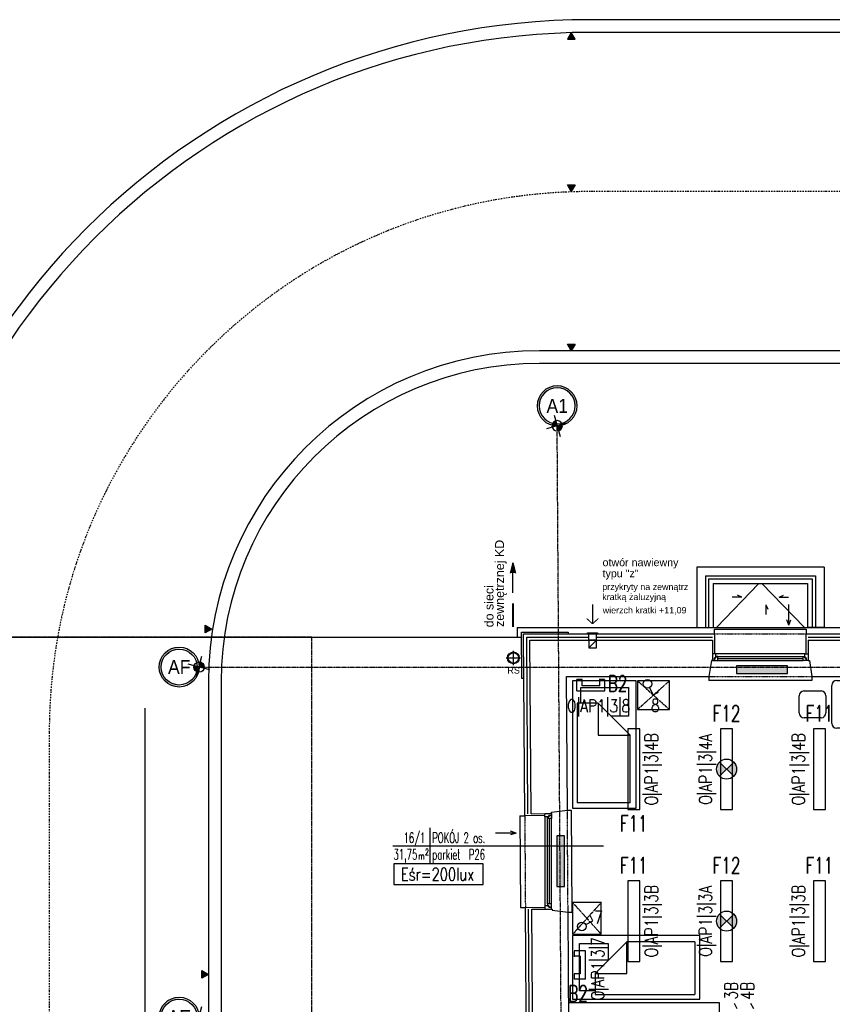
# Model space of a CAD drawing. Header units: inches. Extents: x -281236 to -70395, y 38777 to 102341.
# Tile 95 of 244: x -143600 to -142324, y 51077 to 52624. Entities that reach past the tile are written whole.
import ezdxf
from ezdxf.enums import TextEntityAlignment as Align

# ---------------------------------------------------------------- set-up
doc = ezdxf.new("R2010")
doc.units = ezdxf.units.IN
doc.header["$MEASUREMENT"] = 0
for name, pattern in [('CENTER', [2, 1.25, -0.25, 0.25, -0.25]), ('DASHDOT', [1, 0.5, -0.25, 0, -0.25]), ('DASHED', [0.75, 0.5, -0.25]), ('DASHED2', [0.375, 0.25, -0.125])]:
    doc.linetypes.add(name, pattern=pattern)
doc.layers.get('0').update_dxf_attribs({"color": 101})
for name, color, linetype in [('Cieniutko', 8, 'Continuous'), ('cokół_widok', 255, 'Continuous'), ('E-90', 6, 'Continuous'), ('E-OPIS-POM', 6, 'Continuous'), ('E35', 6, 'Continuous'), ('Ele-balustrada', 64, 'Continuous'), ('Ins-went', 141, 'Continuous'), ('Ins-went-opis', 141, 'Continuous'), ('Ins-wod', 152, 'Continuous'), ('Ins-wod-opis', 155, 'Continuous'), ('Mkd-odpływy', 7, 'Continuous'), ('Okn---okna', 5, 'Continuous'), ('opis-drogowy', 7, 'Continuous'), ('Os-osie glowne', 8, 'CENTER'), ('Os-osie-opis', 8, 'Continuous'), ('Pzt-chodniki', 8, 'Continuous'), ('Pzt-drogi-hatch', 253, 'Continuous'), ('Sc-cegla pelna', 32, 'Continuous'), ('Sc-gk', 120, 'Continuous'), ('Sc-izolacja term-obrys', 132, 'Continuous'), ('Sc-izolacja term-styropian', 151, 'STYROPIAN-KA'), ('Sc-kamien', 31, 'Continuous'), ('Sc-nadproza kon', 5, 'DASHED2'), ('studzienki_widok', 52, 'Continuous'), ('W-idok', 9, 'Continuous'), ('W-idok nad', 5, 'DASHED2'), ('Wyp-grzejniki', 56, 'Continuous'), ('Wyp-meble', 155, 'Continuous')]:
    doc.layers.add(name, color=color, linetype=linetype)
doc.styles.add('dwg_opis duży', font='ARIAL.TTF', dxfattribs={"width": 0.9})
doc.styles.add('KA wymiar', font='romans.shx', dxfattribs={"width": 0.6})
doc.styles.add('ROMANS', font='romans', dxfattribs={"width": 0.85})
doc.styles.add('TYTUL2', font='ARIAL.TTF')
doc.linetypes.add('BATTING', pattern='A,0.0001,-0.1,[134,ltypeshp.shx,S=0.1,R=0,X=-0.1,Y=0],-0.2,[134,ltypeshp.shx,S=0.1,R=180,X=0.1,Y=0],-0.1', length=0.4001)
doc.linetypes.add('STYROPIAN-KA', pattern='A,0.0001,-0.1,[135,ltypeshp.shx,S=0.1,R=0,X=-0.1,Y=0],0,[135,ltypeshp.shx,S=0.1,R=180,X=0.1,Y=0],-0.1', length=0.2001)

# ---------------------------------------------------------------- blocks, each defined once
blk = doc.blocks.new('loz033')
blk.add_lwpolyline([(0, 200), (100, 200), (100, 0), (0, 0)], close=True)
for points in [[(86.95023490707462, 164.8447571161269), (86.95023490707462, 189.432731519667), (12.36357108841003, 189.432731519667), (12.36357108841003, 144.4367480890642), (39.3564732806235, 144.4367480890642)], [(9.764482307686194, 114.8447571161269), (59.76448230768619, 164.8447571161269)], [(59.76448230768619, 164.8447571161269), (59.76448230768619, 114.8447571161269), (9.764482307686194, 114.8447571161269)], [(59.76448230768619, 164.8447571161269), (92.63855321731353, 164.8447571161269), (92.63855321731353, 8.301362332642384)], [(9.764482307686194, 8.301362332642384), (9.764482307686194, 114.8447571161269)], [(9.764482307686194, 8.301362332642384), (92.63855321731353, 8.301362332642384)]]:
    blk.add_lwpolyline(points)
blk = doc.blocks.new('_STOLIK')
for p, q in [((46815.26491200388, 22383.47704778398), (46842.33157867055, 22383.47704778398)), ((46807.79824533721, 22348.94371445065), (46807.79824533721, 22376.01038111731)), ((46849.79824533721, 22376.01038111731), (46849.79824533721, 22348.94371445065)), ((46842.33157867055, 22341.47704778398), (46815.26491200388, 22341.47704778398)), ((46791.46491200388, 22264.94371445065), (46791.46491200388, 22324.67704778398)), ((46798.93157867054, 22332.14371445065), (46858.66491200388, 22332.14371445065)), ((46866.13157867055, 22324.67704778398), (46866.13157867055, 22264.94371445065)), ((46739.96491200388, 22308.34371445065), (46739.96491200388, 22281.27704778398)), ((46774.49824533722, 22315.81038111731), (46747.43157867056, 22315.81038111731)), ((46781.96491200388, 22281.27704778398), (46781.96491200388, 22308.34371445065)), ((46747.43157867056, 22273.81038111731), (46774.49824533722, 22273.81038111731)), ((46858.66491200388, 22257.47704778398), (46798.93157867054, 22257.47704778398))]:
    blk.add_line(p, q)
for centre, start, end in [((46815.26491200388, 22376.01038111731), 90, 180), ((46842.33157867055, 22376.01038111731), 0, 90), ((46815.26491200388, 22348.94371445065), 180, 270), ((46842.33157867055, 22348.94371445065), 270, 0), ((46798.93157867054, 22324.67704778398), 90, 180), ((46858.66491200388, 22324.67704778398), 0, 90), ((46747.43157867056, 22308.34371445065), 90, 180), ((46774.49824533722, 22308.34371445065), 0, 90), ((46747.43157867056, 22281.27704778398), 180, 270), ((46774.49824533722, 22281.27704778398), 270, 0), ((46798.93157867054, 22264.94371445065), 180, 270), ((46858.66491200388, 22264.94371445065), 270, 0)]:
    blk.add_arc(centre, 7.466666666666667, start, end)
blk = doc.blocks.new('_szafka_nocna')
blk.add_lwpolyline([(-25, 0), (25, 0), (25, -45), (-25, -45)], close=True)
at = {"linetype": 'DASHED2'}
for points in [[(25, 0), (-25, -45)], [(-25, 0), (25, -45)]]:
    blk.add_lwpolyline(points, dxfattribs=at)
blk = doc.blocks.new('pow')
for p, q in [((0, 0.5229102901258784), (0, -0.5229102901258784)), ((-1.075294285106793, 0), (1.779711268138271, -1.13686837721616e-13))]:
    blk.add_line(p, q)
at = {"style": 'KA wymiar', "width": 0.6}
for s, height, p in [('m', 0.21, (-0.3331997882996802, -0.4009838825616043)), ('2', 0.18, (-0.139230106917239, -0.269806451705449))]:
    blk.add_text(s, height=height, dxfattribs=at).set_placement(p)
for tag, p in [('01', (-0.1310879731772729, 0.08442380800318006)), ('000.00', (-0.3636004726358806, -0.4009838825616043))]:
    blk.add_attdef(tag, text='', height=0.3, dxfattribs=at).set_placement(p, align=Align.RIGHT)
for tag, p in [('POMIESZCZENIE', (0.07092525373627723, 0.08442380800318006)), ('POSADZKA', (0.07092525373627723, -0.4009838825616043))]:
    blk.add_attdef(tag, p, '', height=0.3, dxfattribs=at)
blk = doc.blocks.new('rura_spustowa')
at = {"layer": 'Ins-wod', "linetype": 'Continuous'}
for p, q in [((-11.25, 2.328306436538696e-10), (11.25, -1.164153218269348e-10)), ((-1.746229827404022e-10, -11.24999999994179), (1.746229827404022e-10, 11.25000000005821))]:
    blk.add_line(p, q, dxfattribs=at)
at = {"layer": 'Ins-wod', "linetype": 'Continuous', "ltscale": 25}
for radius in [9.25, 8.25]:
    blk.add_circle((0, 0), radius, dxfattribs=at)
blk = doc.blocks.new('ramiak_okna')
at = {"layer": 'Okn---okna'}
for p, q in [((145.0000000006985, 10.00000000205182), (4.999999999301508, 10.00000000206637)), ((7.999999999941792, 6.000000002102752), (142.0000000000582, 6.0000000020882)), ((7.999999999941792, 3.000000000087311), (142.0000000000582, 3.000000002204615)), ((7.999999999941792, 2.015440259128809e-09), (142.0000000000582, 2.037268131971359e-09))]:
    blk.add_line(p, q, dxfattribs=at)
for points in [[(4.999999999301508, 10.00000000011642), (0, 10), (0, 0), (2.999999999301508, 5.820766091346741e-11), (2.999999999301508, 4.000000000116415), (4.999999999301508, 4.000000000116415)], [(7.999999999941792, 6.000000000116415), (4.999999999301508, 6.000000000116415), (4.999999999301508, 4.000000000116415), (2.999999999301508, 4.000000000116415), (2.999999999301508, 5.820766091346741e-11), (4.999999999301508, 1.164153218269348e-10), (7.999999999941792, 5.820766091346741e-11)], [(142.0000000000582, 6.000000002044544), (145.0000000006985, 6.000000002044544), (145.0000000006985, 4.000000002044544), (147.0000000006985, 4.000000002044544), (147.0000000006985, 2.044544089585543e-09), (145.0000000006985, 2.044544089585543e-09), (142.0000000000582, 2.044544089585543e-09)], [(145.0000000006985, 10.00000000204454), (150, 10.00000000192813), (150, 1.928128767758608e-09), (147.0000000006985, 2.044544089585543e-09), (147.0000000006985, 4.000000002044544), (145.0000000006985, 4.000000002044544)]]:
    blk.add_lwpolyline(points, close=True, dxfattribs=at)
blk = doc.blocks.new('0630_STRZAŁKA')
at = {"ltscale": 0.5}
for points in [[(0, 2.091837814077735e-11), (-3.029876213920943, -8.560130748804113)], [(0, 2.091837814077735e-11), (-7.275957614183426e-12, -32.43254493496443)], [(-7.275957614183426e-12, 2.091837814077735e-11), (3.029876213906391, -8.560130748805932)]]:
    blk.add_lwpolyline(points, dxfattribs=at)
blk = doc.blocks.new('_opis_osi')
blk.add_hatch(color=256).paths.add_polyline_path([(32.0000000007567, -32.00000000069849), (28.80000000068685, -32.00000000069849, -1), (-28.80000000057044, -32.00000000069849), (-32.00000000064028, -32.00000000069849, 1)])
at = {"layer": 'Defpoints'}
h = blk.add_hatch(color=256, dxfattribs=at)
h.paths.add_polyline_path([(-2.153374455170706, -8.036502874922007, 0.4142135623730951), (8.036502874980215, -2.153374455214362), (5.820766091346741e-11, 0)])
h.paths.add_polyline_path([(-8.0365028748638, 2.153374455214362), (5.820766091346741e-11, 0), (2.153374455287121, 8.036502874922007, 0.4142135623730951)])
for radius in [32.00000000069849, 28.80000000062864]:
    blk.add_circle((5.820766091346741e-11, -32.00000000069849), radius)
for p, q in [((4.638037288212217, 17.30939080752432), (-4.638037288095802, -17.30939080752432)), ((17.30939080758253, -4.63803728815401), (-17.30939080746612, 4.63803728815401))]:
    blk.add_line(p, q, dxfattribs=at)
blk.add_circle((5.820766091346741e-11, 0), 8.320000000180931, dxfattribs=at)
at = {"style": 'dwg_opis duży', "width": 0.9}
blk.add_attdef('AXNAMEV', text='', height=22.40000000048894, rotation=90, dxfattribs=at).set_placement((5.820766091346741e-11, -32.00000000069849), align=Align.MIDDLE_CENTER)
blk = doc.blocks.new('_opis_osi_liczbowy')
blk.add_hatch(color=256).paths.add_polyline_path([(32.00000000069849, 32.00000000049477), (32.00000000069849, 28.80000000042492, -1), (32.00000000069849, -28.80000000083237), (32.00000000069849, -32.00000000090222, 1)])
at = {"layer": 'Defpoints'}
h = blk.add_hatch(color=256, dxfattribs=at)
h.paths.add_polyline_path([(-2.153374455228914, -8.036502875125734, 0.4142135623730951), (8.036502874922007, -2.153374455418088), (0, -2.037268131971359e-10)])
h.paths.add_polyline_path([(-8.036502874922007, 2.153374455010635), (0, -2.037268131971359e-10), (2.153374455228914, 8.03650287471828, 0.4142135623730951)])
for radius in [32.00000000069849, 28.80000000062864]:
    blk.add_circle((32.00000000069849, -2.037268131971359e-10), radius)
for p, q in [((4.63803728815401, 17.3093908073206), (-4.63803728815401, -17.30939080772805)), ((17.30939080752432, -4.638037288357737), (-17.30939080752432, 4.638037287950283))]:
    blk.add_line(p, q, dxfattribs=at)
blk.add_circle((0, -2.037268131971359e-10), 8.320000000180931, dxfattribs=at)
at = {"style": 'dwg_opis duży', "width": 0.9}
blk.add_attdef('AXNAMEH', text='', height=22.40000000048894, rotation=90, dxfattribs=at).set_placement((32.00000000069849, -2.037268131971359e-10), align=Align.MIDDLE_CENTER)
blk = doc.blocks.new('studzienka_widok')
at = {"layer": 'Ele-balustrada'}
for p, q in [((13.5, -186.4999999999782), (13.5, -13.50000000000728)), ((13.5, -13.50000000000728), (95, -13.5)), ((18.5000000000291, -181.4999999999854), (18.5, -18.50000000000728)), ((18.5, -18.50000000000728), (95, -18.5)), ((18.5000000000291, -181.4999999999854), (95, -181.5)), ((13.5, -186.4999999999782), (95, -186.5))]:
    blk.add_line(p, q, dxfattribs=at)
at = {"layer": 'studzienki_widok'}
for p, q in [((0, 0), (0, -200)), ((0, 0), (95, 0)), ((95, 0), (95, -26)), ((26, -173.9999999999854), (26, -26.00000000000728)), ((26, -26.00000000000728), (95, -26)), ((26, -173.9999999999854), (95, -174)), ((95, -200), (95, -174)), ((0, -200), (26, -200)), ((0, -200), (95, -200))]:
    blk.add_line(p, q, dxfattribs=at)
blk = doc.blocks.new('_vxkdjhgkljhkgjhk')
for q in [(14.01365349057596, 6.022442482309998), (30.23793542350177, 0)]:
    blk.add_line((0, 0), q)
blk = doc.blocks.new('G_80')
at = {"layer": 'Wyp-grzejniki'}
h = blk.add_hatch(dxfattribs=at)
h.set_pattern_fill('DOTS', color=256, scale=0.5, angle=90, style=0)
h.set_pattern_definition([(90, (-37823.93992433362, -77504.9091523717), (-0.79375, 0.396875), [0, -0.79375])])
h.paths.add_polyline_path([(80, -12), (80, 0), (0, 0), (0, -12)])
blk.add_lwpolyline([(0, 0), (0, -12), (80, -12), (80, 0)], close=True, dxfattribs=at)

msp = doc.modelspace()

# ---------------------------------------------------------------- hatches: boundary and pattern name
at = {"layer": 'E35'}
h = msp.add_hatch(color=256, dxfattribs=at)
edge = h.paths.add_edge_path()
edge.add_line((-142489.8960020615, 51446.2788157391), (-142501.0329338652, 51435.14188393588))
edge.add_ellipse((-142489.8960020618, 51446.27881573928), major_axis=(11.13693180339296, 11.1369318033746), ratio=1, start_angle=90.00000000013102, end_angle=180.0000000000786, ccw=False)
edge.add_line((-142501.0329338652, 51457.41574754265), (-142489.8960020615, 51446.2788157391))
edge = h.paths.add_edge_path()
edge.add_line((-142478.7590702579, 51435.14188393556), (-142489.8960020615, 51446.27881573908))
edge.add_line((-142489.8960020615, 51446.2788157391), (-142478.7590702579, 51457.41574754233))
edge.add_ellipse((-142489.8960020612, 51446.27881573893), major_axis=(11.13693180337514, 11.13693180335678), ratio=1, start_angle=-89.99999999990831, end_angle=1.1789325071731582e-10, ccw=False)
h = msp.add_hatch(color=256, dxfattribs=at)
edge = h.paths.add_edge_path()
edge.add_line((-142489.8960020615, 51207.56330361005), (-142501.0329338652, 51196.42637180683))
edge.add_ellipse((-142489.8960020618, 51207.56330361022), major_axis=(11.13693180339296, 11.1369318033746), ratio=1, start_angle=90.00000000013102, end_angle=180.0000000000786, ccw=False)
edge.add_line((-142501.0329338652, 51218.70023541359), (-142489.8960020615, 51207.56330361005))
edge = h.paths.add_edge_path()
edge.add_line((-142478.7590702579, 51196.4263718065), (-142489.8960020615, 51207.56330361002))
edge.add_line((-142489.8960020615, 51207.56330361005), (-142478.7590702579, 51218.70023541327))
edge.add_ellipse((-142489.8960020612, 51207.56330360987), major_axis=(11.13693180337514, 11.13693180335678), ratio=1, start_angle=-89.99999999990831, end_angle=1.1789325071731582e-10, ccw=False)
at = {"layer": 'Ins-wod'}
msp.add_hatch(color=256, dxfattribs=at).paths.add_polyline_path([(-142821.4149713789, 51754.21296654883), (-142829.7574179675, 51754.21296654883), (-142825.5861946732, 51770.25364868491)])
at = {"layer": 'opis-drogowy'}
for points in [[(-142727.9139813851, 52593.30972889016), (-142733.9139813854, 52603.70203373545), (-142739.9139777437, 52593.3097288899)], [(-142727.9305929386, 52364.0871455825), (-142733.9305929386, 52353.69484073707), (-142739.9305892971, 52364.0871455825)], [(-142727.9305929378, 52114.08714556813), (-142733.9305929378, 52103.69484072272), (-142739.9305892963, 52114.08714556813)], [(-143308.966037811, 51672.40812216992), (-143298.5737329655, 51666.40812216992), (-143308.966037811, 51660.4081258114)], [(-143314.2278394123, 51129.75418076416), (-143303.8355345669, 51123.75418076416), (-143314.2278394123, 51117.75418440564)]]:
    msp.add_hatch(color=7, dxfattribs=at).paths.add_polyline_path(points)

# ---------------------------------------------------------------- linework, layer by layer
at = {"layer": 'Cieniutko', "linetype": 'Continuous'}
for p, q in [((-142505.958411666, 51668.69914439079), (-142439.2849545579, 51737.7687233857)), ((-142434.2849545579, 51737.7687233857), (-142367.6118862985, 51668.6991443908))]:
    msp.add_line(p, q, dxfattribs=at)
at = {"layer": 'Cieniutko', "linetype": 'DASHED2'}
msp.add_line((-143925.8355345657, 51653.69484066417), (-142813.8255946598, 51653.69484066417), dxfattribs=at)
at = {"layer": 'cokół_widok'}
for p, q in [((-142818.9259307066, 51668.69795154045), (-142818.8257062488, 51653.69484066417)), ((-142818.9259307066, 51668.69795154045), (-139989.4992154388, 51668.68878654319)), ((-142818.8257062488, 51653.69484066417), (-142811.8255500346, 51653.69484066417))]:
    msp.add_line(p, q, dxfattribs=at)
at = {"layer": 'E35'}
for p, q in [((-142725.1583586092, 51569.06841808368), (-142725.1583586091, 51586.96833152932)), ((-142716.8837167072, 51586.96833152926), (-142725.1583586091, 51586.96833152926)), ((-142716.8837167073, 51577.34305998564), (-142716.8837167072, 51586.96833152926)), ((-142689.1854008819, 51577.34305998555), (-142716.8837167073, 51577.34305998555)), ((-142681.7569595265, 51586.96833152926), (-142690.0316014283, 51586.96833152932)), ((-142689.1854008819, 51577.34305998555), (-142689.1854008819, 51586.96833152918)), ((-142680.91075898, 51569.06841808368), (-142680.91075898, 51586.96833152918)), ((-142610.9995302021, 51574.1873650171), (-142605.4736573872, 51563.15165897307)), ((-142725.1583586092, 51569.06841808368), (-142680.91075898, 51569.06841808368)), ((-142605.4736573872, 51563.15165897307), (-142596.9379903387, 51567.42569547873)), ((-142501.032933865, 51457.41574754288), (-142478.7590702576, 51435.14188393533)), ((-142478.7590702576, 51457.41574754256), (-142501.0329338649, 51435.14188393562)), ((-142859.9651300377, 51325.77313975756), (-142683.2736410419, 51325.77313975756)), ((-142700.0420340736, 51207.74824970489), (-142704.3160705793, 51216.2839167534)), ((-142501.032933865, 51218.70023541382), (-142478.7590702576, 51196.42637180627)), ((-142478.7590702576, 51218.7002354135), (-142501.0329338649, 51196.42637180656)), ((-142711.0777401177, 51202.22237688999), (-142700.0420340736, 51207.74824970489)), ((-142711.4196330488, 51160.67217137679), (-142729.3195464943, 51160.67217137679)), ((-142729.3195464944, 51159.82597083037), (-142729.3195464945, 51151.55132892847)), ((-142711.4196330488, 51116.42457174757), (-142711.4196330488, 51160.67217137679)), ((-142719.6942749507, 51152.3975294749), (-142729.3195464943, 51152.3975294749)), ((-142719.6942749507, 51152.3975294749), (-142719.6942749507, 51124.6992136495)), ((-142719.6942749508, 51124.6992136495), (-142729.3195464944, 51124.69921364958)), ((-142729.3195464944, 51124.69921364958), (-142729.3195464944, 51116.42457174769)), ((-142711.4196330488, 51116.42457174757), (-142729.3195464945, 51116.42457174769)), ((-142473.2620356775, 51069.52145697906), (-142477.5360721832, 51078.05712402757)), ((-142447.3336031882, 51069.52145697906), (-142451.6076396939, 51078.05712402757))]:
    msp.add_line(p, q, dxfattribs=at)
for points in [[(-142626.2267469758, 51382.97895863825), (-142626.2267469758, 51509.57895863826), (-142645.2267469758, 51509.57895863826), (-142645.2267469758, 51382.97895863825)], [(-142480.3960020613, 51382.97881573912), (-142480.3960020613, 51509.57881573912), (-142499.3960020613, 51509.57881573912), (-142499.3960020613, 51382.97881573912)], [(-142334.5652571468, 51382.97867283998), (-142334.5652571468, 51509.57867283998), (-142353.5652571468, 51509.57867283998), (-142353.5652571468, 51382.97867283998)], [(-142626.2267469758, 51144.2634465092), (-142626.2267469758, 51270.8634465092), (-142645.2267469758, 51270.8634465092), (-142645.2267469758, 51144.2634465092)], [(-142480.3960020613, 51144.26330361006), (-142480.3960020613, 51270.86330361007), (-142499.3960020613, 51270.86330361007), (-142499.3960020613, 51144.26330361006)], [(-142334.5652571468, 51144.26316071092), (-142334.5652571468, 51270.86316071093), (-142353.5652571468, 51270.86316071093), (-142353.5652571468, 51144.26316071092)]]:
    msp.add_lwpolyline(points, close=True, dxfattribs=at)
at = {"layer": 'E35', "linetype": 'Continuous', "ltscale": 0.3}
msp.add_lwpolyline([(-143012.7080019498, 51265.25713392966), (-142872.3749624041, 51265.2571339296), (-142872.3749624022, 51297.53598409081), (-143012.7080019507, 51297.53598409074)], close=True, dxfattribs=at)
at = {"layer": 'E35'}
for centre, radius in [((-142614.021730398, 51580.22299306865), 6.750000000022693), ((-142489.8960020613, 51446.27881573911), 15.74999999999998), ((-142489.8960020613, 51207.56330361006), 15.74999999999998), ((-142717.1133681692, 51199.20017669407), 6.750000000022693)]:
    msp.add_circle(centre, radius, dxfattribs=at)
at = {"layer": 'Ins-went'}
for p, q in [((-142700.4578047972, 51704.73784586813), (-142700.4578047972, 51674.61638409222)), ((-142694.4578047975, 51648.69914439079), (-142706.4578047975, 51636.69914439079))]:
    msp.add_line(p, q, dxfattribs=at)
for points, const_width in [([(-142700.4578047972, 51674.61638409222), (-142709.7243099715, 51683.02569072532)], 1.600000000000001), ([(-142700.4578047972, 51674.61638409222), (-142691.191299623, 51683.02569072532)], 1.6)]:
    msp.add_lwpolyline(points, dxfattribs=dict(at, const_width=const_width))
for points in [[(-142705.4578047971, 51658.69914439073), (-142708.4578047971, 51658.69914439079), (-142708.4578047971, 51660.69914439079), (-142692.4578047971, 51660.69914439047), (-142692.4578047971, 51658.69914439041)], [(-142706.4578047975, 51636.69914439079), (-142694.4578047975, 51636.69914439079), (-142694.4578047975, 51648.69914439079), (-142706.4578047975, 51648.69914439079)]]:
    msp.add_lwpolyline(points, close=True, dxfattribs=at)
for points in [[(-142706.4578047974, 51648.69914439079), (-142706.4578047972, 51658.69914439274)], [(-142694.4578047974, 51648.69914439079), (-142694.4578047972, 51658.69914439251)]]:
    msp.add_lwpolyline(points, dxfattribs=at)
at = {"layer": 'Ins-wod'}
for p, q in [((-142825.5861946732, 51770.25364868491), (-142829.7574179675, 51754.21296654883)), ((-142825.5861946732, 51723.02515683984), (-142825.5861946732, 51770.25364868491)), ((-142825.5861946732, 51770.25364868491), (-142821.4149713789, 51754.21296654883))]:
    msp.add_line(p, q, dxfattribs=at)
at = {"layer": 'Mkd-odpływy', "const_width": 3}
msp.add_lwpolyline([(-142825.5861946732, 51669.47443440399), (-142825.5861946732, 51706.82409660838)], dxfattribs=at)
at = {"layer": 'Okn---okna'}
for p, q in [((-142366.7849378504, 51627.21969871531), (-142506.7849378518, 51627.21969871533)), ((-142503.7849378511, 51623.21969871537), (-142369.784937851, 51623.21969871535)), ((-142503.7849378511, 51620.21969871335), (-142369.784937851, 51620.21969871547)), ((-142503.7849378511, 51617.21969871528), (-142369.784937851, 51617.2196987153))]:
    msp.add_line(p, q, dxfattribs=at)
for points in [[(-142506.7849378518, 51627.21969871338), (-142511.7849378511, 51627.21969871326), (-142511.7849378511, 51617.21969871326), (-142508.7849378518, 51617.21969871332), (-142508.7849378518, 51621.21969871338), (-142506.7849378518, 51621.21969871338)], [(-142503.7849378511, 51623.21969871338), (-142506.7849378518, 51623.21969871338), (-142506.7849378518, 51621.21969871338), (-142508.7849378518, 51621.21969871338), (-142508.7849378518, 51617.21969871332), (-142506.7849378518, 51617.21969871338), (-142503.7849378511, 51617.21969871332)], [(-142369.784937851, 51623.21969871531), (-142366.7849378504, 51623.21969871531), (-142366.7849378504, 51621.21969871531), (-142364.7849378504, 51621.21969871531), (-142364.7849378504, 51617.21969871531), (-142366.7849378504, 51617.21969871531), (-142369.784937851, 51617.21969871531)], [(-142366.7849378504, 51627.21969871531), (-142361.7849378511, 51627.21969871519), (-142361.7849378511, 51617.21969871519), (-142364.7849378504, 51617.21969871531), (-142364.7849378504, 51621.21969871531), (-142366.7849378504, 51621.21969871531)]]:
    msp.add_lwpolyline(points, close=True, dxfattribs=at)
at = {"layer": 'opis-drogowy', "color": 7}
for points in [[(-142727.9139813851, 52593.30972889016), (-142733.9139813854, 52603.70203373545), (-142739.9139777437, 52593.3097288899), (-142727.9139813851, 52593.30972889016)], [(-142727.9305929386, 52364.0871455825), (-142733.9305929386, 52353.69484073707), (-142739.9305892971, 52364.0871455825), (-142727.9305929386, 52364.0871455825)], [(-142727.9305929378, 52114.08714556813), (-142733.9305929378, 52103.69484072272), (-142739.9305892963, 52114.08714556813), (-142727.9305929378, 52114.08714556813)], [(-143308.966037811, 51672.40812216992), (-143298.5737329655, 51666.40812216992), (-143308.966037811, 51660.4081258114), (-143308.966037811, 51672.40812216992)], [(-143314.2278394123, 51129.75418076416), (-143303.8355345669, 51123.75418076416), (-143314.2278394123, 51117.75418440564), (-143314.2278394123, 51129.75418076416)]]:
    msp.add_lwpolyline(points, dxfattribs=at)
at = {"layer": 'Os-osie glowne'}
msp.add_line((-142728.7036305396, 47893.274714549), (-142756.0433111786, 51985.69484066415), dxfattribs=at)
msp.add_lwpolyline([(-143318.4675761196, 51606.69511477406), (-138010.8801488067, 51606.69511477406)], dxfattribs=at)
at = {"layer": 'Pzt-chodniki'}
for p, q in [((-138768.5332707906, 52623.69484073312), (-142703.8355345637, 52623.69484068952)), ((-138768.5332707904, 52603.69484073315), (-142703.8355345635, 52603.69484068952)), ((-139974.3777490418, 52103.69484072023), (-142783.8355345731, 52103.69484068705)), ((-139994.3777490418, 52083.69484073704), (-142336.784937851, 52083.69484073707)), ((-143303.8355345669, 51583.69484068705), (-143303.8355345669, 48673.69484067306)), ((-143303.8355345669, 51583.69484068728), (-143303.8355345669, 47333.5354489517)), ((-143283.8355345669, 51583.69484068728), (-143283.8355345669, 47333.5354489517))]:
    msp.add_line(p, q, dxfattribs=at)
at = {"layer": 'Pzt-chodniki', "linetype": 'DASHED', "ltscale": 2}
msp.add_line((-143403.8355345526, 51542.30788271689), (-143403.8355345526, 46772.1507202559), dxfattribs=at)
at = {"layer": 'Pzt-chodniki'}
msp.add_lwpolyline([(-139994.3777490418, 52083.69484072), (-142783.8355345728, 52083.69484068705, 0.4142135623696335), (-143283.8355345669, 51583.69484068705), (-143283.8355345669, 48673.69484067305)], format="xyb", dxfattribs=at)
for centre, radius in [((-142703.8355345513, 51503.69484068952), 1120), ((-142703.8355345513, 51503.69484068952), 1100), ((-142783.8355345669, 51583.69484068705), 520)]:
    msp.add_arc(centre, radius, 90.00000000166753, 180, dxfattribs=at)
at = {"layer": 'Pzt-drogi-hatch', "linetype": 'DASHDOT', "ltscale": 4}
msp.add_lwpolyline([(-137959.8700754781, 50766.42449480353), (-137959.8700754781, 51503.69053689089, 0.414213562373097), (-138809.8700754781, 52353.69053689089), (-142703.8355345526, 52353.69053689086, 0.414213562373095), (-143553.8355345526, 51503.69053689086), (-143553.8355345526, 47333.55156129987, 0.4142152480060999), (-142703.8306427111, 46483.55156131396), (-142355.9760690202, 46483.55356325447)], format="xyb", dxfattribs=at)
at = {"layer": 'Sc-cegla pelna'}
for p, q in [((-142741.4109289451, 51591.6990833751), (-142517.7848942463, 51591.69532854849)), ((-142740.0080101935, 51381.6990833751), (-142741.4109289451, 51591.6990833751)), ((-142355.7881043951, 51591.69870550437), (-142241.7881635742, 51591.69780475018)), ((-142737.475617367, 51002.63045023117), (-142738.9391197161, 51221.6990833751))]:
    msp.add_line(p, q, dxfattribs=at)
for points in [[(-142796.9717733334, 51376.23717925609), (-142798.7918874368, 51648.69913960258), (-142511.7849378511, 51648.7339425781)], [(-142511.7849378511, 51648.7339425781), (-142511.7849378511, 51617.21969871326), (-142513.7849378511, 51617.21969871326), (-142517.7848942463, 51591.69532854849)], [(-142361.7849378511, 51648.75213184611), (-141922.3987765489, 51648.8054125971)], [(-142361.7849378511, 51648.75213184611), (-142361.7849378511, 51617.21969871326), (-142359.7849378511, 51617.21969871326), (-142355.7881043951, 51591.69870550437)], [(-142796.9717733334, 51376.23717925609), (-142765.141604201, 51376.49510621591), (-142765.157810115, 51378.49504055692), (-142740.0080101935, 51381.6990833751)], [(-142795.9697571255, 51226.24037423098), (-142763.926160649, 51226.50003064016), (-142763.909954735, 51224.50009629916), (-142738.9391197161, 51221.6990833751)], [(-142794.4399292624, 50997.23280937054), (-142795.9697571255, 51226.24037423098)]]:
    msp.add_lwpolyline(points, dxfattribs=at)
at = {"layer": 'Sc-gk'}
for p, q in [((-142737.9904794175, 51079.6990833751), (-142501.410928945, 51079.6990833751)), ((-142501.410928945, 51079.6990833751), (-142501.410928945, 50927.6990833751))]:
    msp.add_line(p, q, dxfattribs=at)
at = {"layer": 'Sc-izolacja term-obrys'}
for points in [[(-142775.1416042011, 51373.41397549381), (-142806.9514148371, 51373.15621350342), (-142808.858904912, 51658.69791893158), (-142508.7849378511, 51658.73430643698), (-142508.7849378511, 51627.21969871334)], [(-142364.7849378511, 51627.21969871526), (-142364.7849378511, 51658.75176813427), (-141919.3987765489, 51658.80577645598), (-141919.3987765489, 51627.17839046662)], [(-142508.7849378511, 51621.21969871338), (-142508.7849378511, 51617.21969871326)], [(-142364.7849378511, 51617.21969871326), (-142364.7849378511, 51621.21969871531)], [(-142772.0704826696, 50994.41397549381), (-142804.4195707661, 50994.15184361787), (-142805.9894792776, 51229.15928067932), (-142775.1416041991, 51229.40924789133)]]:
    msp.add_lwpolyline(points, dxfattribs=at)
at = {"layer": 'Sc-izolacja term-styropian', "linetype": 'BATTING', "ltscale": 0.25}
for points in [[(-142801.9716617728, 51376.20377874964), (-142803.8253961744, 51653.69852926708), (-142706.4578047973, 51653.71033623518)], [(-142694.4578047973, 51653.71179137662), (-142511.78554416, 51653.73394254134)], [(-142361.78554416, 51653.75213180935), (-141922.3993828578, 51653.80541256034)], [(-142799.4398177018, 50997.19940886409), (-142800.9696455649, 51226.20697372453)]]:
    msp.add_lwpolyline(points, dxfattribs=at)
at = {"layer": 'Sc-kamien'}
msp.add_lwpolyline([(-142808.3912849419, 51588.69755273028), (-142811.3913518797, 51588.69755273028), (-142811.8790101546, 51661.69755273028), (-142738.8790101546, 51661.70640484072), (-142738.8790101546, 51658.70640481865)], dxfattribs=at)
at = {"layer": 'Sc-nadproza kon', "linetype": 'DASHDOT', "ltscale": 0.5}
for p, q in [((-142508.7849378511, 51658.73430643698), (-142364.7849378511, 51658.75176813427)), ((-142517.7848942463, 51591.69532854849), (-142355.7881043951, 51591.69870550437)), ((-142806.9514148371, 51373.15621350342), (-142805.9894792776, 51229.15928067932)), ((-142738.9391197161, 51221.6990833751), (-142740.0080101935, 51381.6990833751))]:
    msp.add_line(p, q, dxfattribs=at)
at = {"layer": 'W-idok'}
for p, q in [((-142508.7849378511, 51658.73430643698), (-142508.7849378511, 51666.23430643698)), ((-142508.7849378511, 51666.23430643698), (-142364.7849378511, 51666.23430643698)), ((-142364.7849378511, 51666.23430643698), (-142364.7849378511, 51658.75176813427)), ((-142814.4517019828, 51373.10966334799), (-142813.4897210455, 51229.11273080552)), ((-142814.451656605, 51373.10966362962), (-142806.9514148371, 51373.15621350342)), ((-142734.0079363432, 51381.73960715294), (-142732.939024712, 51221.73644067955)), ((-142813.4897210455, 51229.11273080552), (-142805.9894792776, 51229.15928067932))]:
    msp.add_line(p, q, dxfattribs=at)
for points in [[(-142517.7848942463, 51591.69527155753), (-142517.7848942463, 51585.69490115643)], [(-142355.7849378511, 51591.6292668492), (-142355.7849378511, 51585.62905323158), (-142517.7848942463, 51585.69490115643)], [(-142740.0080101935, 51381.6990833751), (-142734.007930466, 51381.73916730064)], [(-142738.9391197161, 51221.6990833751), (-142732.939024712, 51221.73644067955)]]:
    msp.add_lwpolyline(points, dxfattribs=at)
at = {"layer": 'W-idok nad', "ltscale": 5}
for p, q in [((-143141.2222175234, 51653.69484066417), (-143941.2222175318, 51653.69484069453)), ((-143141.2222175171, 51047.69065474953), (-143141.2222175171, 51653.69484066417))]:
    msp.add_line(p, q, dxfattribs=at)

# ---------------------------------------------------------------- block references
at = {"rotation": 270}
msp.add_blockref('studzienka_widok', (-142336.7849545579, 51763.69638980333), dxfattribs=at)
at = {"layer": 'Cieniutko', "linetype": 'Continuous', "yscale": 0.5, "zscale": 0.5}
for p, xscale in [((-142466.0122028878, 51716.58536522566), -0.5), ((-142407.5577062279, 51716.58814525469), 0.5)]:
    msp.add_blockref('_vxkdjhgkljhkgjhk', p, dxfattribs=dict(at, xscale=xscale))
at = {"layer": 'Cieniutko', "linetype": 'Continuous', "xscale": 0.5, "yscale": 0.5, "zscale": 0.5, "rotation": 270}
msp.add_blockref('_vxkdjhgkljhkgjhk', (-142428.2659816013, 51704.61990362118), dxfattribs=at)
at = {"layer": 'E-OPIS-POM', "xscale": 54, "yscale": 54, "zscale": 54}
msp.add_blockref('pow', (-142956.0695385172, 51325.77313975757), dxfattribs=at).add_auto_attribs({'000.00': '31,75', '01': '16/1', 'POMIESZCZENIE': 'POKÓJ 2 os.', 'POSADZKA': 'parkiet  P26'})
at = {"layer": 'Ins-went-opis', "xscale": -1}
for p, rotation in [((-142391.9923000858, 51672.38789884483), 180), ((-142820.5875455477, 51345.94885126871), 270)]:
    msp.add_blockref('0630_STRZAŁKA', p, dxfattribs=dict(at, rotation=rotation))
at = {"layer": 'Ins-wod'}
msp.add_blockref('rura_spustowa', (-142824.7943154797, 51621.13777232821), dxfattribs=at)
at = {"layer": 'Okn---okna', "rotation": 90}
msp.add_blockref('ramiak_okna', (-142765.1416041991, 51226.49510621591), dxfattribs=at)
at = {"layer": 'Os-osie-opis'}
ref = msp.add_blockref('_opis_osi_liczbowy', (-142756.0433111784, 51985.69484066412), dxfattribs=dict(at, xscale=-0.9799999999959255, yscale=0.9799999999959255, zscale=0.9799999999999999, rotation=270))
ref.add_attrib('AXNAMEH', 'A1', dxfattribs={"layer": '0', "height": 21.95200000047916, "style": 'dwg_opis duży', "width": 0.9}).set_placement((-142755.8950677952, 52016.95002211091), align=Align.MIDDLE_CENTER)
ref = msp.add_blockref('_opis_osi', (-143318.4675761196, 51606.69511477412), dxfattribs=dict(at, xscale=0.9799999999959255, yscale=0.9799999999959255, zscale=0.9799999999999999, rotation=270))
ref.add_attrib('AXNAMEV', 'AF', dxfattribs={"layer": '0', "height": 21.95200000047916, "style": 'dwg_opis duży', "width": 0.9}).set_placement((-143349.6658560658, 51606.69511477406), align=Align.MIDDLE_CENTER)
ref = msp.add_blockref('_opis_osi', (-143318.4675761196, 51056.69511477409), dxfattribs=dict(at, xscale=0.9799999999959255, yscale=0.9799999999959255, zscale=0.9799999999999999, rotation=270))
ref.add_attrib('AXNAMEV', 'AE', dxfattribs={"layer": '0', "height": 21.95200000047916, "style": 'dwg_opis duży', "width": 0.9}).set_placement((-143349.6658560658, 51056.69511477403), align=Align.MIDDLE_CENTER)
at = {"layer": 'Wyp-grzejniki'}
msp.add_blockref('G_80', (-142474.4822281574, 51608.75601141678), dxfattribs=at)
at = {"layer": 'Wyp-grzejniki', "rotation": 90}
msp.add_blockref('G_80', (-142756.4735649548, 51261.6990833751), dxfattribs=at)
at = {"layer": 'Wyp-meble', "xscale": -1}
for name, p in [('loz033', (-142631.7286217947, 51384.98111516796)), ('_szafka_nocna', (-142604.7286217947, 51584.98091429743))]:
    msp.add_blockref(name, p, dxfattribs=at)
at = {"layer": 'Wyp-meble', "rotation": 90}
msp.add_blockref('_STOLIK', (-119992.2863069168, 4719.281395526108), dxfattribs=at)
at = {"layer": 'Wyp-meble', "xscale": -1}
for name, p, rotation in [('_szafka_nocna', (-142686.7286217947, 51211.82935816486), 270), ('loz033', (-142531.7286217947, 51184.82935816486), 90)]:
    msp.add_blockref(name, p, dxfattribs=dict(at, rotation=rotation))

# ---------------------------------------------------------------- texts
at = {"layer": 'E-90', "style": 'ROMANS'}
for s, rotation, width, p in [('O|AP1|3|8', 359.9999999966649, 0.8, (-142690.8618362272, 51544.20754551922)), ('8', 3.335053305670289e-09, 0.8, (-142601.8481057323, 51546.47925766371)), ('O|AP1|3|4B', 89.99999999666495, 0.8, (-142606.6787293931, 51446.27895863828)), ('O|AP1|3|4A', 89.99999999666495, 0.8, (-142521.4922925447, 51446.27881573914)), ('O|AP1|3|4B', 89.99999999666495, 0.8, (-142375.6615476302, 51446.27867284)), ('Eśr=200lux', 359.9999999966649, 0.75, (-142944.0523708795, 51281.1042594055)), ('O|AP1|3|3A', 89.99999999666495, 0.8, (-142521.4922925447, 51207.56330361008)), ('O|AP1|3|3B', 89.99999999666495, 0.8, (-142606.6787293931, 51207.56344650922)), ('O|AP1|3|3B', 89.99999999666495, 0.8, (-142375.6615476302, 51207.56316071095)), ('7', 3.335053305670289e-09, 0.8, (-142691.2619892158, 51213.44298123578)), ('O|AP1|3|7', 89.99999999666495, 0.8, (-142690.8618362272, 51132.73800447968)), ('3B', 90.00000000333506, 0.8, (-142482.9079980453, 51098.12957134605)), ('4B', 90.00000000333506, 0.8, (-142457.3446166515, 51098.12957134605))]:
    msp.add_text(s, height=20, rotation=rotation, dxfattribs=dict(at, width=width)).set_placement(p, align=Align.MIDDLE)
at = {"layer": 'E35', "style": 'ROMANS', "width": 0.7}
for s, p in [('B2', (-142661.148532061, 51580.74226176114)), ('F12', (-142489.8960020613, 51533.79732702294)), ('F11', (-142344.0652571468, 51533.7971841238)), ('F11', (-142635.7267469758, 51360.8743824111)), ('F11', (-142635.7267469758, 51295.08195779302)), ('F12', (-142489.8960020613, 51295.08181489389)), ('F11', (-142344.0652571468, 51295.08167199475)), ('B2', (-142723.0934767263, 51093.80434748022))]:
    msp.add_text(s, height=25, dxfattribs=at).set_placement(p, align=Align.MIDDLE)
at = {"layer": 'Ins-went-opis', "style": 'TYTUL2'}
for s, height, p in [('otwór nawiewny', 12, (-142684.7562296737, 51765.1329868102, -1.800966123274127e-09)), ('typu "z"', 12, (-142684.7562296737, 51747.77825444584, -1.800966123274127e-09)), ('przykryty na zewnątrz', 10, (-142685.191595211, 51727.64742328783)), ('kratką żaluzyjną', 10, (-142685.191595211, 51711.90259210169)), ('wierzch kratki +11,09', 10, (-142684.464123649, 51690.95339588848, 3.460047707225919e-06))]:
    msp.add_text(s, height=height, dxfattribs=at).set_placement(p)
at = {"layer": 'Ins-wod', "style": 'TYTUL2'}
for s, p in [('zewnętrznej KD', (-142839.5582057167, 51669.67339537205, -1.800966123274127e-09)), ('do sieci ', (-142856.056162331, 51669.103422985, -1.800966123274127e-09))]:
    msp.add_text(s, height=14, rotation=90, dxfattribs=at).set_placement(p)
at = {"layer": 'Ins-wod-opis', "style": 'TYTUL2'}
msp.add_text('RS', height=10.21230123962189, dxfattribs=at).set_placement((-142824.4351429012, 51601.53091705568), align=Align.MIDDLE)

doc.saveas('drawing.dxf')
